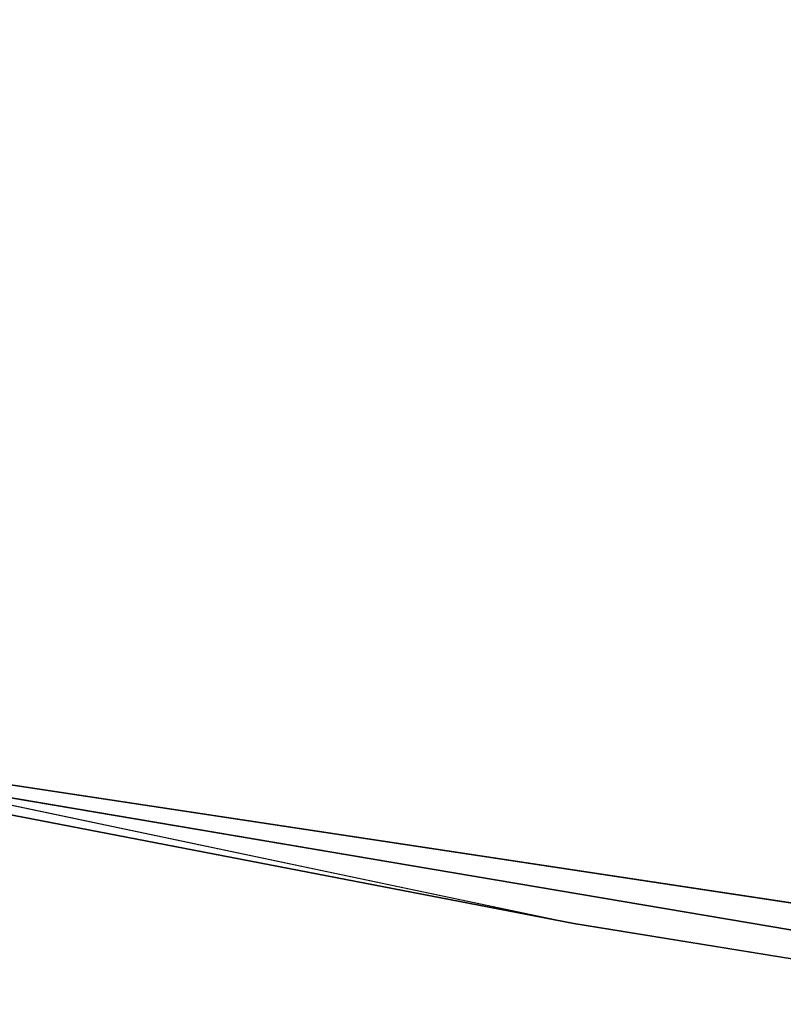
# Model space of a CAD drawing. Extents: x -775 to 775, y -775 to 775.
# Tile 143 of 256: x -139.94 to -133.65, y -731.23 to -723.12. Entities that reach past the tile are written whole.
import ezdxf

# ---------------------------------------------------------------- set-up
doc = ezdxf.new("R2010")
doc.units = 0
doc.layers.get('0').update_dxf_attribs({"color": 13, "linetype": 'CONTINUOUS'})

# ---------------------------------------------------------------- blocks, each defined once
blk = doc.blocks.new('OBJ_000001')
for p, q in [((-170.6908, -723.1155), (-135.3765, -730.5606)), ((-145.9306, -728.523), (-75.8735, -739.1208)), ((-75.8735, -739.1208, 3), (-145.9306, -728.523, 3)), ((-135.3765, -730.5606), (-145.9306, -728.523, 18.222)), ((-101.7847, -735.9987), (-145.9306, -728.523, 18.222)), ((-75.8735, -739.1208, 18.222), (-145.9306, -728.523, 18.222)), ((-75.8735, -739.1208, 38.9998), (-145.9306, -728.523, 38.9998)), ((-101.7847, -735.9987), (-135.3765, -730.5606))]:
    blk.add_line(p, q)
at = {"color": 7}
mesh = blk.add_polyface(dxfattribs=at)
corners = [(-145.9306, -728.523, 18.222), (-170.6908, -723.1155), (-135.3765, -730.5606)]
mesh.append_faces([[corners[k] for k in face] for face in [(0, 1, 2)]], dxfattribs={"color": 7})
mesh = blk.add_polyface(dxfattribs=at)
corners = [(-75.8735, -739.1208, 3), (-145.9306, -728.523), (-75.8735, -739.1208), (-145.9306, -728.523, 3)]
mesh.append_faces([[corners[k] for k in face] for face in [(0, 1, 2), (1, 0, 3)]], dxfattribs={"vtx0": -1, "color": 7})
mesh = blk.add_polyface(dxfattribs=at)
corners = [(-145.9306, -728.523, 18.222), (-135.3765, -730.5606), (-101.7847, -735.9987)]
mesh.append_faces([[corners[k] for k in face] for face in [(0, 1, 2)]], dxfattribs={"color": 7})
mesh = blk.add_polyface(dxfattribs=at)
corners = [(-145.9306, -728.523, 18.222), (-101.7847, -735.9987), (-75.8735, -739.1208, 18.222)]
mesh.append_faces([[corners[k] for k in face] for face in [(0, 1, 2)]], dxfattribs={"color": 7})
mesh = blk.add_polyface(dxfattribs=at)
corners = [(-75.8735, -739.1208, 38.9998), (-145.9306, -728.523, 18.222), (-75.8735, -739.1208, 18.222), (-145.9306, -728.523, 38.9998)]
mesh.append_faces([[corners[k] for k in face] for face in [(0, 1, 2), (1, 0, 3)]], dxfattribs={"vtx0": -1, "color": 7})
blk = doc.blocks.new('OBJ_000002')
at = {"color": 8}
mesh = blk.add_polyface(dxfattribs=at)
corners = [(-171.38, -726.0352, 30.1627), (-135.9231, -733.5104, 7), (-171.38, -726.0352, 7), (-135.9231, -733.5104, 30.1627)]
mesh.append_faces([[corners[k] for k in face] for face in [(0, 1, 2), (1, 0, 3)]], dxfattribs={"vtx0": -1, "color": 8})
blk = doc.blocks.new('SKPE74C')
for name in ['OBJ_000002', 'OBJ_000001']:
    blk.add_blockref(name, (0, 0))

msp = doc.modelspace()

# ---------------------------------------------------------------- block references
msp.add_blockref('SKPE74C', (0, 0))

doc.saveas('drawing.dxf')
